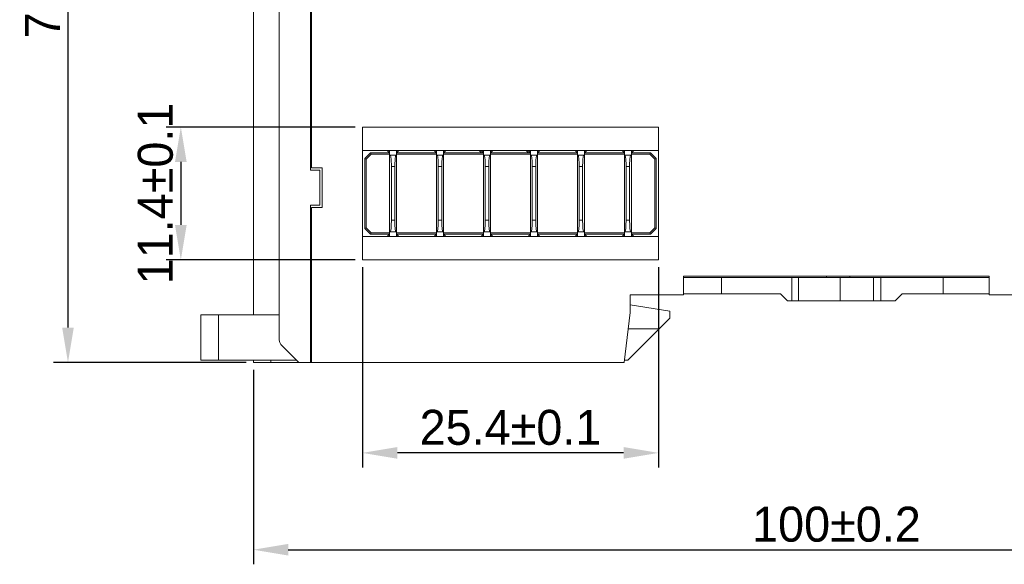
# Model space of a CAD drawing. Header units: inches. Extents: x 830 to 2908, y -1046 to 167.
# Tile 3 of 33: x 2586 to 2670, y -941 to -895. Entities that reach past the tile are written whole.
import ezdxf

# ---------------------------------------------------------------- set-up
doc = ezdxf.new("R2010")
doc.units = ezdxf.units.IN
doc.header["$LTSCALE"] = 23.1
doc.header["$MEASUREMENT"] = 0
doc.header["$PDSIZE"] = -5
doc.layers.get('0').update_dxf_attribs({"lineweight": 18})
doc.layers.get('Defpoints').update_dxf_attribs({"lineweight": 18})
doc.layers.add('1_30_1_1', color=7, linetype='Continuous', lineweight=18)
doc.layers.add('1_39_1_1', color=7, linetype='Continuous', lineweight=18)
doc.styles.add('文字样式①', font='txt')
doc.styles.add('鸿蒙CAD', font='txt')
doc.dimstyles.new('标准样式（宋体）', dxfattribs={"dimtxt": 3, "dimasz": 3, "dimexe": 1.25, "dimexo": 0.625, "dimtad": 1, "dimtoh": 1, "dimdec": 8, "dimdsep": 46, "dimtxsty": '文字样式①', "dimcen": 0, "dimdle": 6, "dimadec": 0, "dimazin": 0, "dimtfac": 1, "dimtofl": 0, "dimtmove": 0, "dimatfit": 3, "dimfxl": 0, "dimtolj": 1, "dimarcsym": 0})

# ---------------------------------------------------------------- blocks, each defined once
blk = doc.blocks.new('*D17')
at = {"color": 0, "lineweight": -2}
for p, q in [((2605.83, -924.639), (2605.83, -941.319)), ((2705.83, -924.639), (2705.83, -941.319)), ((2608.83, -940.069), (2702.83, -940.069))]:
    blk.add_line(p, q, dxfattribs=at)
at = {"color": 0}
for points in [[(2608.83, -939.569), (2608.83, -940.569), (2605.83, -940.069)], [(2702.83, -940.569), (2702.83, -939.569), (2705.83, -940.069)]]:
    blk.add_solid(points, dxfattribs=at)
at = {"layer": 'Defpoints', "color": 0}
for p in [(2605.83, -924.014), (2705.83, -924.014), (2705.83, -940.069)]:
    blk.add_point(p, dxfattribs=at)
at = {"color": 0, "lineweight": 0, "insert": (2655.83, -937.899), "char_height": 3, "attachment_point": 5, "style": '鸿蒙CAD'}
blk.add_mtext('\\A1;100{\\H1x;%%P0.2}', dxfattribs=at)
blk = doc.blocks.new('*D18')
at = {"color": 0, "lineweight": -2}
for p, q in [((2615.18, -915.839), (2615.18, -933.013)), ((2640.58, -915.839), (2640.58, -933.013)), ((2637.58, -931.763), (2618.18, -931.763))]:
    blk.add_line(p, q, dxfattribs=at)
at = {"color": 0}
for points in [[(2618.18, -931.263), (2618.18, -932.263), (2615.18, -931.763)], [(2637.58, -932.263), (2637.58, -931.263), (2640.58, -931.763)]]:
    blk.add_solid(points, dxfattribs=at)
at = {"layer": 'Defpoints', "color": 0}
for p in [(2615.18, -915.214), (2640.58, -915.214), (2615.18, -931.763)]:
    blk.add_point(p, dxfattribs=at)
at = {"color": 0, "lineweight": 0, "insert": (2627.88, -929.593), "char_height": 3, "attachment_point": 5, "style": '鸿蒙CAD'}
blk.add_mtext('\\A1;25.4{\\H1x;%%P0.1}', dxfattribs=at)
blk = doc.blocks.new('*D24')
at = {"color": 0, "lineweight": -2}
for p, q in [((2614.555, -903.814), (2598.364, -903.814)), ((2599.614, -906.814), (2599.614, -912.214)), ((2614.555, -915.214), (2598.364, -915.214))]:
    blk.add_line(p, q, dxfattribs=at)
at = {"color": 0}
for points in [[(2600.114, -906.814), (2599.114, -906.814), (2599.614, -903.814)], [(2599.114, -912.214), (2600.114, -912.214), (2599.614, -915.214)]]:
    blk.add_solid(points, dxfattribs=at)
at = {"layer": 'Defpoints', "color": 0}
for p in [(2615.18, -903.814), (2599.614, -915.214), (2615.18, -915.214)]:
    blk.add_point(p, dxfattribs=at)
at = {"color": 0, "lineweight": 0, "insert": (2597.444, -909.514), "char_height": 3, "attachment_point": 5, "rotation": 90, "style": '鸿蒙CAD'}
blk.add_mtext('\\A1;11.4%%P0.1', dxfattribs=at)
blk = doc.blocks.new('*D25')
at = {"color": 0, "lineweight": -2}
for p, q in [((2605.205, -852.814), (2588.684, -852.814)), ((2589.934, -855.814), (2589.934, -921.014)), ((2605.205, -924.014), (2588.684, -924.014))]:
    blk.add_line(p, q, dxfattribs=at)
at = {"color": 0}
for points in [[(2590.434, -855.814), (2589.434, -855.814), (2589.934, -852.814)], [(2589.434, -921.014), (2590.434, -921.014), (2589.934, -924.014)]]:
    blk.add_solid(points, dxfattribs=at)
at = {"layer": 'Defpoints', "color": 0}
for p in [(2605.83, -852.814), (2589.934, -924.014), (2605.83, -924.014)]:
    blk.add_point(p, dxfattribs=at)
at = {"color": 0, "lineweight": 0, "insert": (2587.764, -888.414), "char_height": 3, "attachment_point": 5, "rotation": 90, "style": '鸿蒙CAD'}
blk.add_mtext('\\A1;71.2%%P0.2', dxfattribs=at)

msp = doc.modelspace()

# ---------------------------------------------------------------- linework, layer by layer
at = {"color": 7, "linetype": 'Continuous', "lineweight": 0}
for p, q in [((2605.83, -855.814), (2605.83, -919.914)), ((2608.034, -858.625), (2608.034, -921.9)), ((2610.73, -907.514), (2610.73, -885.664)), ((2610.83, -907.314), (2610.83, -885.864)), ((2610.83, -896.714), (2610.73, -896.714)), ((2610.73, -900.314), (2610.83, -900.314)), ((2610.73, -903.764), (2610.83, -903.764)), ((2640.58, -903.814), (2615.18, -903.814)), ((2615.18, -903.814), (2615.18, -915.214)), ((2640.58, -915.214), (2640.58, -903.814)), ((2640.58, -905.814), (2615.18, -905.814)), ((2610.83, -906.564), (2610.73, -906.564)), ((2610.83, -906.764), (2610.73, -906.764)), ((2611.53, -907.514), (2610.73, -907.514)), ((2610.83, -907.314), (2611.73, -907.314)), ((2611.53, -910.514), (2611.53, -907.514)), ((2611.73, -910.714), (2611.73, -907.314)), ((2610.73, -924.014), (2610.73, -910.514)), ((2610.731, -910.514), (2611.53, -910.514)), ((2610.83, -910.714), (2611.73, -910.714)), ((2610.83, -924.014), (2610.83, -910.714)), ((2610.73, -911.264), (2610.83, -911.264)), ((2615.18, -913.214), (2640.58, -913.214)), ((2610.73, -914.814), (2610.83, -914.814)), ((2640.58, -915.214), (2615.18, -915.214)), ((2642.73, -916.614), (2668.93, -916.614)), ((2642.73, -916.614), (2642.73, -918.214)), ((2642.73, -916.714), (2668.93, -916.714)), ((2645.98, -918.114), (2645.98, -916.714)), ((2652, -918.714), (2652, -916.714)), ((2652.591, -918.714), (2652.591, -916.714)), ((2654.983, -916.614), (2654.983, -916.714)), ((2656.154, -918.714), (2656.154, -916.714)), ((2656.983, -916.614), (2656.983, -916.714)), ((2659.003, -918.714), (2659.003, -916.714)), ((2659.637, -916.714), (2659.637, -918.714)), ((2664.98, -918.114), (2664.98, -916.714)), ((2668.93, -918.214), (2668.93, -916.614)), ((2642.73, -918.214), (2638.13, -918.214)), ((2638.13, -918.214), (2638.13, -919.714)), ((2651.03, -918.114), (2642.73, -918.114)), ((2651.63, -918.714), (2651.03, -918.114)), ((2661.48, -918.114), (2660.88, -918.714)), ((2661.48, -918.114), (2668.93, -918.114)), ((2673.53, -918.214), (2668.93, -918.214)), ((2638.13, -919.077), (2641.53, -919.614)), ((2651.63, -918.714), (2660.88, -918.714)), ((2602.83, -923.814), (2602.83, -919.914)), ((2610.83, -919.914), (2610.73, -919.914)), ((2638.13, -919.714), (2637.63, -924.014)), ((2641.53, -920.214), (2637.93, -923.814)), ((2641.53, -919.614), (2641.53, -920.214)), ((2640.63, -921.114), (2637.968, -921.114)), ((2609.734, -924.014), (2608.327, -922.607)), ((2605.83, -924.014), (2605.83, -923.814)), ((2605.83, -924.014), (2637.63, -924.014)), ((2607.33, -924.014), (2607.33, -923.814)), ((2610.83, -923.814), (2610.73, -923.814)), ((2637.93, -923.814), (2637.654, -923.814))]:
    msp.add_line(p, q, dxfattribs=at)
at = {"color": 0, "linetype": 'Continuous', "lineweight": 0}
for p, q in [((2601.33, -919.914), (2608.034, -919.914)), ((2601.33, -919.914), (2601.33, -923.814)), ((2601.33, -923.814), (2609.534, -923.814))]:
    msp.add_line(p, q, dxfattribs=at)
at = {"color": 7, "linetype": 'Continuous', "lineweight": 0}
msp.add_arc((2609.034, -921.9), 1, 180, 225, dxfattribs=at)
at = {"layer": '1_30_1_1', "color": 7, "linetype": 'Continuous', "lineweight": 0}
for p, q in [((2617.518, -906.014), (2617.518, -905.814)), ((2618.118, -906.014), (2618.118, -905.814)), ((2621.543, -906.014), (2621.543, -905.814)), ((2622.143, -906.014), (2622.143, -905.814)), ((2625.568, -906.014), (2625.568, -905.814)), ((2626.168, -906.014), (2626.168, -905.814)), ((2629.593, -906.014), (2629.593, -905.814)), ((2630.193, -906.014), (2630.193, -905.814)), ((2633.618, -906.014), (2633.618, -905.814)), ((2634.218, -906.014), (2634.218, -905.814)), ((2637.643, -906.014), (2637.643, -905.814)), ((2638.243, -906.014), (2638.243, -905.814)), ((2617.518, -906.214), (2618.118, -906.214)), ((2617.555, -906.214), (2617.578, -906.23)), ((2618.058, -906.23), (2618.08, -906.214)), ((2621.543, -906.214), (2622.143, -906.214)), ((2621.58, -906.214), (2621.603, -906.23)), ((2622.083, -906.23), (2622.105, -906.214)), ((2625.568, -906.214), (2626.168, -906.214)), ((2625.605, -906.214), (2625.628, -906.23)), ((2626.108, -906.23), (2626.13, -906.214)), ((2629.593, -906.214), (2630.193, -906.214)), ((2629.63, -906.214), (2629.653, -906.23)), ((2630.133, -906.23), (2630.155, -906.214)), ((2633.618, -906.214), (2634.218, -906.214)), ((2633.655, -906.214), (2633.678, -906.23)), ((2634.158, -906.23), (2634.18, -906.214)), ((2637.643, -906.214), (2638.243, -906.214)), ((2637.68, -906.214), (2637.703, -906.23)), ((2638.183, -906.23), (2638.205, -906.214)), ((2617.968, -907.214), (2617.668, -907.214)), ((2617.668, -911.814), (2617.668, -907.214)), ((2617.968, -911.814), (2617.968, -907.214)), ((2621.993, -907.214), (2621.693, -907.214)), ((2621.693, -911.814), (2621.693, -907.214)), ((2621.993, -911.814), (2621.993, -907.214)), ((2626.018, -907.214), (2625.718, -907.214)), ((2625.718, -911.814), (2625.718, -907.214)), ((2626.018, -911.814), (2626.018, -907.214)), ((2630.043, -907.214), (2629.743, -907.214)), ((2629.743, -911.814), (2629.743, -907.214)), ((2630.043, -911.814), (2630.043, -907.214)), ((2634.068, -907.214), (2633.768, -907.214)), ((2633.768, -911.814), (2633.768, -907.214)), ((2634.068, -911.814), (2634.068, -907.214)), ((2638.093, -907.214), (2637.793, -907.214)), ((2637.793, -911.814), (2637.793, -907.214)), ((2638.093, -911.814), (2638.093, -907.214)), ((2617.668, -911.814), (2617.968, -911.814)), ((2621.693, -911.814), (2621.993, -911.814)), ((2625.718, -911.814), (2626.018, -911.814)), ((2629.743, -911.814), (2630.043, -911.814)), ((2633.768, -911.814), (2634.068, -911.814)), ((2637.793, -911.814), (2638.093, -911.814)), ((2617.518, -912.814), (2618.118, -912.814)), ((2617.518, -913.214), (2617.518, -913.014)), ((2618.118, -913.214), (2618.118, -913.014)), ((2621.543, -912.814), (2622.143, -912.814)), ((2621.543, -913.214), (2621.543, -913.014)), ((2622.143, -913.214), (2622.143, -913.014)), ((2625.568, -912.814), (2626.168, -912.814)), ((2625.568, -913.214), (2625.568, -913.014)), ((2626.168, -913.214), (2626.168, -913.014)), ((2629.593, -912.814), (2630.193, -912.814)), ((2629.593, -913.214), (2629.593, -913.014)), ((2630.193, -913.214), (2630.193, -913.014)), ((2633.618, -912.814), (2634.218, -912.814)), ((2633.618, -913.214), (2633.618, -913.014)), ((2634.218, -913.214), (2634.218, -913.014)), ((2637.643, -912.814), (2638.243, -912.814)), ((2637.643, -913.214), (2637.643, -913.014)), ((2638.243, -913.214), (2638.243, -913.014))]:
    msp.add_line(p, q, dxfattribs=at)
for centre, major_axis, start_param, end_param in [((2617.503, -911.352), (-0.053, 1.462), -3.145428, -1.896368), ((2618.132, -911.352), (0.053, 1.462), -4.386817, -3.137757), ((2621.528, -911.352), (-0.053, 1.462), -3.145428, -1.896368), ((2622.157, -911.352), (0.053, 1.462), -4.386817, -3.137757), ((2625.553, -911.352), (-0.053, 1.462), -3.145428, -1.896368), ((2626.182, -911.352), (0.053, 1.462), -4.386817, -3.137757), ((2629.578, -911.352), (-0.053, 1.462), -3.145428, -1.896368), ((2630.207, -911.352), (0.053, 1.462), -4.386817, -3.137757), ((2633.603, -911.352), (-0.053, 1.462), -3.145428, -1.896368), ((2634.232, -911.352), (0.053, 1.462), -4.386817, -3.137757), ((2637.628, -911.352), (-0.053, 1.462), -3.145428, -1.896368), ((2638.257, -911.352), (0.053, 1.462), -4.386817, -3.137757)]:
    msp.add_ellipse(centre, major_axis=major_axis, ratio=0.106591, start_param=start_param, end_param=end_param, dxfattribs=at)
for points in [[(2617.578, -906.23), (2617.583, -906.238), (2617.592, -906.257), (2617.609, -906.309), (2617.625, -906.393), (2617.64, -906.509), (2617.651, -906.64), (2617.659, -906.779), (2617.666, -906.971), (2617.668, -907.116), (2617.668, -907.214)], [(2618.058, -906.23), (2618.053, -906.238), (2618.043, -906.257), (2618.027, -906.309), (2618.011, -906.393), (2617.996, -906.509), (2617.985, -906.64), (2617.977, -906.779), (2617.97, -906.971), (2617.968, -907.116), (2617.968, -907.214)], [(2621.603, -906.23), (2621.608, -906.238), (2621.617, -906.257), (2621.634, -906.309), (2621.65, -906.393), (2621.665, -906.509), (2621.676, -906.64), (2621.684, -906.779), (2621.691, -906.971), (2621.693, -907.116), (2621.693, -907.214)], [(2622.083, -906.23), (2622.078, -906.238), (2622.068, -906.257), (2622.052, -906.309), (2622.036, -906.393), (2622.021, -906.509), (2622.01, -906.64), (2622.002, -906.779), (2621.995, -906.971), (2621.993, -907.116), (2621.993, -907.214)], [(2625.628, -906.23), (2625.633, -906.238), (2625.642, -906.257), (2625.659, -906.309), (2625.675, -906.393), (2625.69, -906.509), (2625.701, -906.64), (2625.709, -906.779), (2625.716, -906.971), (2625.718, -907.116), (2625.718, -907.214)], [(2626.108, -906.23), (2626.103, -906.238), (2626.093, -906.257), (2626.077, -906.309), (2626.061, -906.393), (2626.046, -906.509), (2626.035, -906.64), (2626.027, -906.779), (2626.02, -906.971), (2626.018, -907.116), (2626.018, -907.214)], [(2629.653, -906.23), (2629.658, -906.238), (2629.667, -906.257), (2629.684, -906.309), (2629.7, -906.393), (2629.715, -906.509), (2629.726, -906.64), (2629.734, -906.779), (2629.741, -906.971), (2629.743, -907.116), (2629.743, -907.214)], [(2630.133, -906.23), (2630.128, -906.238), (2630.118, -906.257), (2630.102, -906.309), (2630.086, -906.393), (2630.071, -906.509), (2630.06, -906.64), (2630.052, -906.779), (2630.045, -906.971), (2630.043, -907.116), (2630.043, -907.214)], [(2633.678, -906.23), (2633.683, -906.238), (2633.692, -906.257), (2633.709, -906.309), (2633.725, -906.393), (2633.74, -906.509), (2633.751, -906.64), (2633.759, -906.779), (2633.766, -906.971), (2633.768, -907.116), (2633.768, -907.214)], [(2634.158, -906.23), (2634.153, -906.238), (2634.143, -906.257), (2634.127, -906.309), (2634.111, -906.393), (2634.096, -906.509), (2634.085, -906.64), (2634.077, -906.779), (2634.07, -906.971), (2634.068, -907.116), (2634.068, -907.214)], [(2637.703, -906.23), (2637.708, -906.238), (2637.717, -906.257), (2637.734, -906.309), (2637.75, -906.393), (2637.765, -906.509), (2637.776, -906.64), (2637.784, -906.779), (2637.791, -906.971), (2637.793, -907.116), (2637.793, -907.214)], [(2638.183, -906.23), (2638.178, -906.238), (2638.168, -906.257), (2638.152, -906.309), (2638.136, -906.393), (2638.121, -906.509), (2638.11, -906.64), (2638.102, -906.779), (2638.095, -906.971), (2638.093, -907.116), (2638.093, -907.214)]]:
    msp.add_open_spline(points, degree=3, knots=[0, 0, 0, 0, 0.02804, 0.065554, 0.164448, 0.285433, 0.41925, 0.560262, 0.705221, 1, 1, 1, 1], dxfattribs=at)
at = {"layer": '1_39_1_1', "color": 7, "linetype": 'Continuous', "lineweight": 0}
for p, q in [((2617.318, -905.814), (2617.518, -906.014)), ((2618.118, -906.014), (2618.318, -905.814)), ((2621.343, -905.814), (2621.543, -906.014)), ((2622.143, -906.014), (2622.343, -905.814)), ((2625.198, -905.814), (2625.398, -906.014)), ((2625.568, -906.014), (2625.368, -905.814)), ((2626.168, -906.014), (2626.368, -905.814)), ((2629.223, -905.814), (2629.423, -906.014)), ((2629.593, -906.014), (2629.393, -905.814)), ((2630.193, -906.014), (2630.393, -905.814)), ((2633.418, -905.814), (2633.618, -906.014)), ((2634.218, -906.014), (2634.418, -905.814)), ((2637.443, -905.814), (2637.643, -906.014)), ((2638.243, -906.014), (2638.443, -905.814)), ((2615.88, -906.014), (2615.38, -906.514)), ((2615.38, -906.514), (2615.5, -906.564)), ((2615.38, -906.514), (2615.38, -912.514)), ((2615.5, -906.564), (2615.93, -906.134)), ((2615.5, -906.564), (2615.5, -912.464)), ((2617.518, -906.014), (2615.88, -906.014)), ((2615.93, -906.134), (2615.88, -906.014)), ((2617.518, -906.134), (2615.93, -906.134)), ((2617.518, -913.014), (2617.518, -906.014)), ((2621.543, -906.014), (2618.118, -906.014)), ((2618.118, -906.014), (2618.118, -913.014)), ((2621.543, -906.134), (2618.118, -906.134)), ((2621.543, -913.014), (2621.543, -906.014)), ((2625.568, -906.014), (2622.143, -906.014)), ((2622.143, -906.014), (2622.143, -913.014)), ((2625.568, -906.134), (2622.143, -906.134)), ((2625.568, -913.014), (2625.568, -906.014)), ((2629.593, -906.014), (2626.168, -906.014)), ((2626.168, -913.014), (2626.168, -906.014)), ((2629.593, -906.134), (2626.168, -906.134)), ((2629.593, -913.014), (2629.593, -906.014)), ((2633.618, -906.014), (2630.193, -906.014)), ((2630.193, -906.014), (2630.193, -913.014)), ((2633.618, -906.134), (2630.193, -906.134)), ((2633.618, -913.014), (2633.618, -906.014)), ((2637.643, -906.014), (2634.218, -906.014)), ((2634.218, -913.014), (2634.218, -906.014)), ((2637.643, -906.134), (2634.218, -906.134)), ((2637.643, -913.014), (2637.643, -906.014)), ((2639.88, -906.014), (2638.243, -906.014)), ((2638.243, -906.014), (2638.243, -913.014)), ((2639.831, -906.134), (2638.243, -906.134)), ((2639.831, -906.134), (2639.88, -906.014)), ((2639.831, -906.134), (2640.26, -906.564)), ((2640.38, -906.514), (2639.88, -906.014)), ((2640.26, -906.564), (2640.38, -906.514)), ((2640.26, -912.464), (2640.26, -906.564)), ((2640.38, -912.514), (2640.38, -906.514)), ((2615.38, -912.514), (2615.5, -912.464)), ((2615.38, -912.514), (2615.88, -913.014)), ((2615.93, -912.894), (2615.5, -912.464)), ((2640.26, -912.464), (2639.831, -912.894)), ((2639.88, -913.014), (2640.38, -912.514)), ((2640.26, -912.464), (2640.38, -912.514)), ((2615.88, -913.014), (2615.93, -912.894)), ((2615.88, -913.014), (2617.518, -913.014)), ((2615.93, -912.894), (2617.518, -912.894)), ((2617.518, -913.014), (2617.318, -913.214)), ((2618.118, -912.894), (2621.543, -912.894)), ((2618.318, -913.214), (2618.118, -913.014)), ((2618.118, -913.014), (2621.543, -913.014)), ((2621.543, -913.014), (2621.343, -913.214)), ((2622.143, -912.894), (2625.568, -912.894)), ((2622.343, -913.214), (2622.143, -913.014)), ((2622.143, -913.014), (2625.568, -913.014)), ((2625.568, -913.014), (2625.368, -913.214)), ((2626.168, -912.894), (2629.593, -912.894)), ((2626.168, -913.014), (2629.593, -913.014)), ((2626.368, -913.214), (2626.168, -913.014)), ((2629.593, -913.014), (2629.393, -913.214)), ((2630.193, -912.894), (2633.618, -912.894)), ((2630.193, -913.014), (2633.618, -913.014)), ((2630.393, -913.214), (2630.193, -913.014)), ((2633.618, -913.014), (2633.418, -913.214)), ((2634.218, -912.894), (2637.643, -912.894)), ((2634.218, -913.014), (2637.643, -913.014)), ((2634.418, -913.214), (2634.218, -913.014)), ((2637.643, -913.014), (2637.443, -913.214)), ((2638.243, -912.894), (2639.831, -912.894)), ((2638.243, -913.014), (2639.88, -913.014)), ((2638.443, -913.214), (2638.243, -913.014)), ((2639.88, -913.014), (2639.831, -912.894))]:
    msp.add_line(p, q, dxfattribs=at)

# ---------------------------------------------------------------- dimensions: what is measured, and where the dimension line sits
at = {"color": 142, "lineweight": 0}
dim = msp.add_linear_dim(base=(2589.934, -924.014), p1=(2605.83, -852.814), p2=(2605.83, -924.014), angle=90, text='<>%%P0.2', dimstyle='标准样式（宋体）', override={"dimtad": 2, "dimdec": 1, "dimtxsty": '鸿蒙CAD', "dimtdec": 1, "dimarcsym": 1}, dxfattribs=at)
dim.commit()
dim.dimension.update_dxf_attribs({"geometry": '*D25', "text_midpoint": (2587.764, -888.414)})
dim = msp.add_linear_dim(base=(2599.614, -915.214), p1=(2615.18, -903.814), p2=(2615.18, -915.214), angle=90, text='<>%%P0.1', dimstyle='标准样式（宋体）', override={"dimtad": 2, "dimdec": 1, "dimtxsty": '鸿蒙CAD', "dimtdec": 1, "dimarcsym": 1}, dxfattribs=at)
dim.commit()
dim.dimension.update_dxf_attribs({"geometry": '*D24', "text_midpoint": (2599.614, -909.514), "dimtype": 160})
for base, p1, p2, text, picture, middle in [((2615.18, -931.763), (2640.58, -915.214), (2615.18, -915.214), '<>{\\H1x;%%P0.1}', '*D18', (2627.88, -929.593)), ((2705.83, -940.069), (2605.83, -924.014), (2705.83, -924.014), '<>{\\H1x;%%P0.2}', '*D17', (2655.83, -937.899))]:
    dim = msp.add_linear_dim(base=base, p1=p1, p2=p2, text=text, dimstyle='标准样式（宋体）', override={"dimdec": 1, "dimtxsty": '鸿蒙CAD', "dimarcsym": 1}, dxfattribs=at)
    dim.commit()
    dim.dimension.update_dxf_attribs({"geometry": picture, "text_midpoint": middle})

doc.saveas('drawing.dxf')
